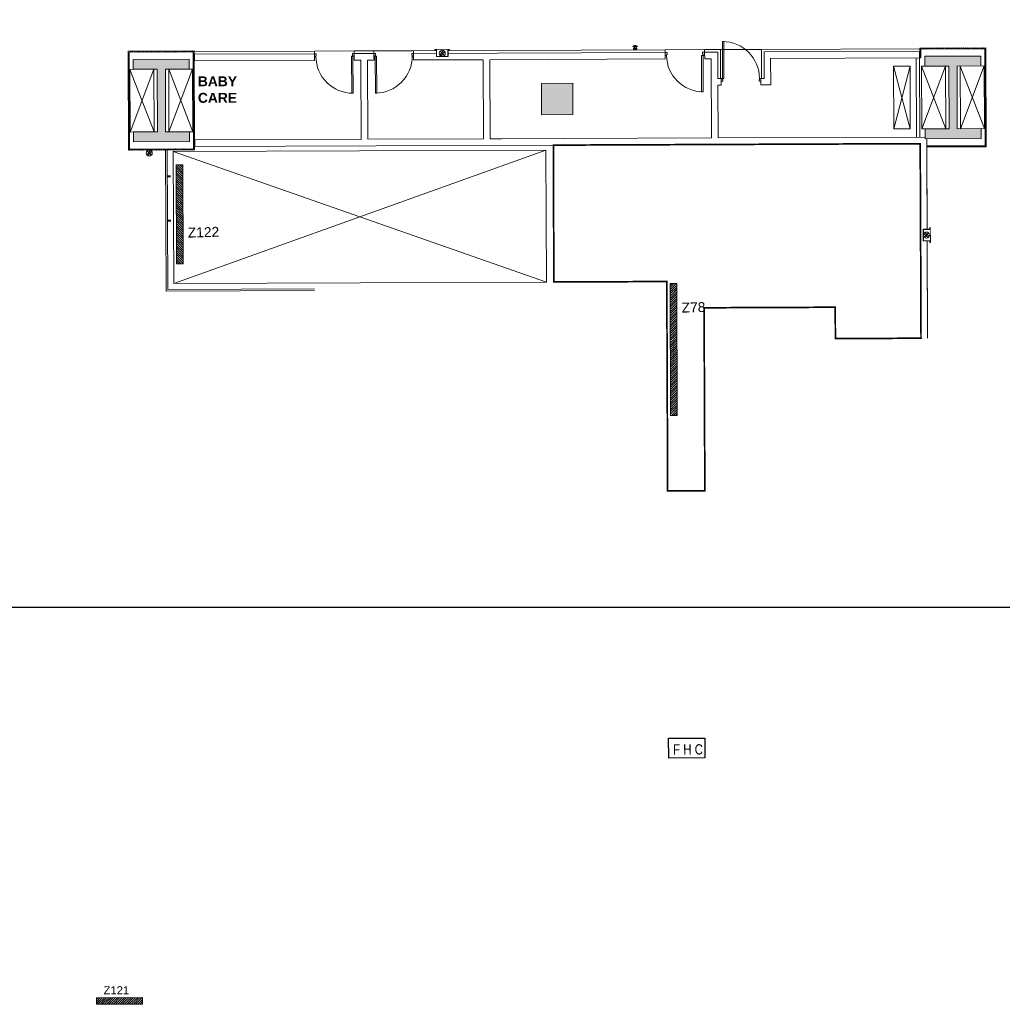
# Model space of a CAD drawing. Header units: millimetres. Extents: x 21148.2 to 21239.2, y 30135 to 30201.8.
# Tile 142 of 189: x 21184.6 to 21214.3, y 30135.2 to 30165. Entities that reach past the tile are written whole.
import ezdxf
from ezdxf.enums import TextEntityAlignment as Align

# ---------------------------------------------------------------- set-up
doc = ezdxf.new("R2010")
doc.units = ezdxf.units.MM
doc.set_wipeout_variables(frame=1)
for name, color, linetype, lineweight in [('AR-T1E-20-L1$0$Area - Arrival Passenger', 7, 'Continuous', 13), ('AR-T1E-20-L1$0$BIAL - T1E - LT - 001 - AR - DWG - 0134 & 138$0$EAST COLUMN-PTB LEVEL 1$0$$0$A-DETL-PATT', 7, 'Continuous', 13), ('AR-T1E-20-L1$0$BIAL - T1E - LT - 001 - AR - DWG - 0134 & 138$0$EAST COLUMN-PTB LEVEL 1$0$A-COL-PATT', 7, 'Continuous', 13), ('AR-T1E-20-L1$0$BIAL - T1E - LT - 001 - AR - DWG - 0134 & 138$0$EAST COLUMN-PTB LEVEL 1$0$A-COLS', 7, 'Continuous', 13), ('AR-T1E-20-L1$0$BIAL - T1E - LT - 001 - AR - DWG - 0134 & 138$0$EAST PTB LEVEL 1-FIRE EXTING$0$EAST PTB LEVEL 1-FIRE EXTING$0$F-EXTG', 7, 'Continuous', 13), ('AR-T1E-20-L1$0$BIAL - T1E - LT - 001 - AR - DWG - 0134 & 138$0$EAST PTB LEVEL 1-FIRE EXTING$0$EAST PTB LEVEL 1-FIRE EXTING$0$WEST PTB LVL 0 - FHB$0$F-EXTG', 7, 'Continuous', 13), ('AR-T1E-20-L1$0$BIAL - T1E - LT - 001 - AR - DWG - 0134 & 138$0$EAST PTB LVL 1-BUILDING WALLS$0$A-DETL-PATT', 7, 'Continuous', 13), ('AR-T1E-20-L1$0$BIAL - T1E - LT - 001 - AR - DWG - 0134 & 138$0$EAST PTB LVL 1-BUILDING WALLS$0$A-DOOR', 7, 'Continuous', 13), ('AR-T1E-20-L1$0$BIAL - T1E - LT - 001 - AR - DWG - 0134 & 138$0$EAST PTB LVL 1-BUILDING WALLS$0$A-WALL', 7, 'Continuous', 13), ('AR-T1E-20-L1$0$BIAL - T1E - LT - 001 - AR - DWG - 0134 & 138$0$EAST PTB LVL 1-FIRE HOSE BOX$0$A-ANNO-TEXT', 7, 'Continuous', 13), ('AR-T1E-20-L1$0$BIAL - T1E - LT - 001 - AR - DWG - 0134 & 138$0$EAST PTB LVL 1-FLOOR CUT-OUTS$0$A-FLOR-CUTO', 7, 'Continuous', 13), ('AR-T1E-20-L1$0$BIAL - T1E - LT - 001 - AR - DWG - 0134 & 138$0$EAST PTB LVL 1-HAND & SKIRT RAIL-1$0$A-FLOR-HRAL', 7, 'Continuous', 13), ('AR-T1E-20-L1$0$BIAL - T1E - LT - 001 - AR - DWG - 0134 & 138$0$PTB L1 EAST FAS$0$F-FIRE-DEVC', 7, 'Continuous', 13), ('AR-T1E-20-L1$0$IMPROVEMENTS - ENHANCE PTB LVL 1 - STEEL COLUMNS$0$EAST PTB LVL 1 - ADVERT$0$1$0$EAST  PTB LEVEL 1-ADVERTISE$0$Adver', 7, 'Continuous', 13), ('AR-T1E-20-L1$0$IMPROVEMENTS - ENHANCE PTB LVL 1 - STEEL COLUMNS$0$I-ANNO-XREF', 7, 'Continuous', 13)]:
    doc.layers.add(name, color=color, linetype=linetype, lineweight=lineweight)
doc.styles.add('AR-T1E-20-L1$0$BIAL - T1E - LT - 001 - AR - DWG - 0134 & 138$0$EAST PTB LVL 1-FIRE HOSE BOX$0$2.5 Arial_regular_annotative', font='arial.ttf', dxfattribs={"width": 0.8, "height": 2.5})
doc.styles.add('AR-T1E-20-L1$0$IMPROVEMENTS - ENHANCE PTB LVL 1 - STEEL COLUMNS$0$EAST PTB LVL 1 - ADVERT$0$1$0$EAST  PTB LEVEL 1-ADVERTISE$0$Standard', font='arial.ttf')
doc.styles.get("Standard").update_dxf_attribs({"font": 'arial.ttf'})
pattern_1 = [(45.229905, (20923.607067, 30209.51523), (-0.033810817, 0.0335405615), []), (135.229905, (20923.607067, 30209.51523), (-0.101162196, 0.033270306), [0.1190625, -0.0714375])]

# ---------------------------------------------------------------- blocks, each defined once
blk = doc.blocks.new('AR-T1E-20-L1$0$BIAL - T1E - LT - 001 - AR - DWG - 0134 & 138$0$EAST PTB LVL 1-FIRE HOSE BOX$0$A$C039E453A')
blk.add_lwpolyline([(1100, 600), (1100, 0), (0, 0), (0, 600)], close=True)
at = {"layer": 'AR-T1E-20-L1$0$BIAL - T1E - LT - 001 - AR - DWG - 0134 & 138$0$EAST PTB LVL 1-FIRE HOSE BOX$0$A-ANNO-TEXT', "style": 'AR-T1E-20-L1$0$BIAL - T1E - LT - 001 - AR - DWG - 0134 & 138$0$EAST PTB LVL 1-FIRE HOSE BOX$0$2.5 Arial_regular_annotative', "width": 0.8}
blk.add_text('F H C', height=310.6, dxfattribs=at).set_placement((586, 259), align=Align.MIDDLE)
blk = doc.blocks.new('AR-T1E-20-L1$0$BIAL - T1E - LT - 001 - AR - DWG - 0134 & 138$0$EAST PTB LVL 1-FIRE HOSE BOX')
blk.add_blockref('AR-T1E-20-L1$0$BIAL - T1E - LT - 001 - AR - DWG - 0134 & 138$0$EAST PTB LVL 1-FIRE HOSE BOX$0$A$C039E453A', (280350, -68000))
blk = doc.blocks.new('KIA_Terminal 1 - Level 1 Base|AR-T1E-20-L1$0$BIAL - T1E - LT - 001 - AR - DWG - 0134 & 138$0$PTB L1 EAST FAS$0$HOOTER CUM STROBE')
at = {"layer": 'AR-T1E-20-L1$0$BIAL - T1E - LT - 001 - AR - DWG - 0134 & 138$0$PTB L1 EAST FAS$0$F-FIRE-DEVC'}
for p, q in [((1.65, 2.28), (1.55, 2.38)), ((1.74, 2.34), (1.65, 2.46)), ((2.16, 1.78), (1.7, 2.24)), ((1.7, 2.24), (2.8, 2.24)), ((1.85, 2.4), (1.77, 2.53)), ((1.95, 2.45), (1.89, 2.58)), ((2.06, 2.48), (2.02, 2.62)), ((2.18, 2.49), (2.16, 2.64)), ((2.32, 2.49), (2.34, 2.64)), ((2.34, 1.78), (2.8, 2.24)), ((2.43, 2.48), (2.47, 2.62)), ((2.54, 2.45), (2.6, 2.58)), ((2.65, 2.4), (2.73, 2.53)), ((2.75, 2.34), (2.84, 2.46)), ((2.85, 2.28), (2.95, 2.38))]:
    blk.add_line(p, q, dxfattribs=at)
blk.add_lwpolyline([(1.7, 1.78), (1.7, 1.47), (2.8, 1.47), (2.8, 1.78), (1.7, 1.78)], dxfattribs=at)
blk = doc.blocks.new('*U333')
for points in [[(-40, 0), (0, 0), (0, 30), (10, 30), (10, 80), (-40, 80)], [(0, 0), (0, -1120), (40, -1120), (40, 0)], [(1160, 0), (1120, 0), (1120, 30), (1110, 30), (1110, 80), (1160, 80)]]:
    blk.add_lwpolyline(points, close=True)
at = {"color": 0, "linetype": 'ByBlock'}
blk.add_arc((0, 0), 1120, 270, 0, dxfattribs=at)
blk = doc.blocks.new('*U337')
for points in [[(0, 0), (0, 1120), (40, 1120), (40, 0)], [(-40, 0), (0, 0), (0, -30), (10, -30), (10, -80), (-40, -80)], [(1160, 0), (1120, 0), (1120, -30), (1110, -30), (1110, -80), (1160, -80)]]:
    blk.add_lwpolyline(points, close=True)
at = {"color": 0, "linetype": 'ByBlock'}
blk.add_arc((0, 0), 1120, 0, 90, dxfattribs=at)
blk = doc.blocks.new('*U338')
for points in [[(-960, 0), (-920, 0), (-920, 30), (-910, 30), (-910, 80), (-960, 80)], [(0, 0), (0, -920), (-40, -920), (-40, 0)], [(40, 0), (0, 0), (0, 30), (-10, 30), (-10, 80), (40, 80)]]:
    blk.add_lwpolyline(points, close=True)
at = {"color": 0, "linetype": 'ByBlock'}
blk.add_arc((0, 0), 920, 180, 270, dxfattribs=at)
blk = doc.blocks.new('*U335')
for points in [[(-1160, 0), (-1120, 0), (-1120, 30), (-1110, 30), (-1110, 80), (-1160, 80)], [(0, 0), (0, -1120), (-40, -1120), (-40, 0)], [(40, 0), (0, 0), (0, 30), (-10, 30), (-10, 80), (40, 80)]]:
    blk.add_lwpolyline(points, close=True)
at = {"color": 0, "linetype": 'ByBlock'}
blk.add_arc((0, 0), 1120, 180, 270, dxfattribs=at)
blk = doc.blocks.new('AR-T1E-20-L1$0$BIAL - T1E - LT - 001 - AR - DWG - 0134 & 138$0$EAST PTB LEVEL 1-FIRE EXTING$0$EAST PTB LEVEL 1-FIRE EXTING$0$N WT-9ltrs')
for p, q in [((-0.5, -0.35), (0.27, 0.54)), ((-0.43, 0.43), (0.43, -0.43)), ((-0.28, -0.54), (0.49, 0.35))]:
    blk.add_line(p, q)
blk.add_circle((0, 0), 0.605)
blk = doc.blocks.new('AR-T1E-20-L1$0$BIAL - T1E - LT - 001 - AR - DWG - 0134 & 138$0$EAST PTB LEVEL 1-FIRE EXTING$0$EAST PTB LEVEL 1-FIRE EXTING$0$N fire extinguisher cabinet')
for points in [[(-320, -1950), (-320, -2300), (-115, -2300), (-115, -1950)], [(-115, -1900), (-115, -2350), (-105, -2350), (-105, -1900)]]:
    blk.add_lwpolyline(points, close=True)
blk.add_wipeout([(-320, -1950), (-320, -2300), (-115, -2300), (-115, -1950)])
blk.add_lwpolyline([(-120, -2350), (-120, -2300), (-320, -2300), (-320, -1950), (-120, -1950), (-120, -1900), (-115, -1900), (-115, -1955), (-315, -1955), (-315, -2295), (-115, -2295), (-115, -2350), (-120, -2350)])
blk = doc.blocks.new('AR-T1E-20-L1$0$IMPROVEMENTS - ENHANCE PTB LVL 1 - STEEL COLUMNS$0$EAST PTB LVL 1 - ADVERT')
at = {"layer": 'AR-T1E-20-L1$0$IMPROVEMENTS - ENHANCE PTB LVL 1 - STEEL COLUMNS$0$EAST PTB LVL 1 - ADVERT$0$1$0$EAST  PTB LEVEL 1-ADVERTISE$0$Adver'}
h = blk.add_hatch(dxfattribs=at)
h.set_pattern_fill('ANSI31', color=256, scale=15, angle=90, style=0)
h.set_pattern_definition([(135, (210503.19, -325870.26), (-33.6759605, -33.6759605), [])])
h.paths.add_polyline_path([(265690, -52951), (265690, -49951), (265490, -49951), (265490, -52951)])
h = blk.add_hatch(dxfattribs=at)
h.set_pattern_fill('ANSI31', color=256, scale=15, style=0)
h.set_pattern_definition([(45, (0, 94.265), (-33.6759605, 33.6759605), [])])
h.paths.add_polyline_path([(280650, -57609), (280650, -53609), (280450, -53609), (280450, -57609)])
h = blk.add_hatch(dxfattribs=at)
h.set_pattern_fill('ANSI31', color=256, scale=15, style=0)
h.set_pattern_definition([(45, (-1419.745, 26.117), (-33.6759605, 33.6759605), [])])
h.paths.add_polyline_path([(262969, -75400), (262969, -75200), (264369, -75200), (264369, -75400)])
for points in [[(265690, -52951), (265690, -49951), (265490, -49951), (265490, -52951)], [(280450, -53609), (280650, -53609), (280650, -57609), (280450, -57609)], [(262969, -75400), (264369, -75400), (264369, -75200), (262969, -75200)]]:
    blk.add_lwpolyline(points, close=True, dxfattribs=at)
at = {"layer": 'AR-T1E-20-L1$0$IMPROVEMENTS - ENHANCE PTB LVL 1 - STEEL COLUMNS$0$EAST PTB LVL 1 - ADVERT$0$1$0$EAST  PTB LEVEL 1-ADVERTISE$0$Adver', "style": 'AR-T1E-20-L1$0$IMPROVEMENTS - ENHANCE PTB LVL 1 - STEEL COLUMNS$0$EAST PTB LVL 1 - ADVERT$0$1$0$EAST  PTB LEVEL 1-ADVERTISE$0$Standard'}
blk.add_text('Z121', height=245, dxfattribs=at).set_placement((263186, -75099))
at = {"layer": 'AR-T1E-20-L1$0$IMPROVEMENTS - ENHANCE PTB LVL 1 - STEEL COLUMNS$0$EAST PTB LVL 1 - ADVERT$0$1$0$EAST  PTB LEVEL 1-ADVERTISE$0$Adver', "char_height": 300, "width": 17253.25, "attachment_point": 2, "rotation": 1.5744, "line_spacing_factor": 0.938532, "style": 'AR-T1E-20-L1$0$IMPROVEMENTS - ENHANCE PTB LVL 1 - STEEL COLUMNS$0$EAST PTB LVL 1 - ADVERT$0$1$0$EAST  PTB LEVEL 1-ADVERTISE$0$Standard'}
for s, insert in [('Z122', (266305, -51848)), ('Z78', (281153, -54186))]:
    blk.add_mtext(s, dxfattribs=dict(at, insert=insert))

msp = doc.modelspace()

# ---------------------------------------------------------------- hatches: boundary and pattern name
at = {"layer": 'AR-T1E-20-L1$0$BIAL - T1E - LT - 001 - AR - DWG - 0134 & 138$0$EAST COLUMN-PTB LEVEL 1$0$A-COL-PATT'}
h = msp.add_hatch(dxfattribs=at)
h.set_pattern_fill('ANSI38', color=256, scale=0.015, angle=0.2299, style=0)
h.set_pattern_definition(pattern_1)
h.paths.add_polyline_path([(21187.872, 30164.075), (21187.884, 30161.075), (21189.824, 30161.083), (21189.812, 30164.083)])
h.paths.add_polyline_path([(21189.842, 30164.053), (21187.842, 30164.045), (21187.853, 30161.105), (21189.853, 30161.113)])
h = msp.add_hatch(dxfattribs=at)
h.set_pattern_fill('ANSI38', color=256, scale=0.015, angle=0.2299, style=0)
h.set_pattern_definition(pattern_1)
h.paths.add_polyline_path([(21213.811, 30164.149), (21213.823, 30161.209), (21212.053, 30161.202), (21212.053, 30161.172), (21213.853, 30161.184), (21213.841, 30164.179), (21211.841, 30164.171), (21211.843, 30163.871), (21211.873, 30163.872), (21211.871, 30164.142)])
for points in [[(21188.003, 30161.326), (21189.703, 30161.333), (21189.701, 30161.633), (21188.976, 30161.63), (21188.969, 30163.53), (21189.694, 30163.533), (21189.693, 30163.833), (21187.993, 30163.826), (21187.994, 30163.526), (21188.719, 30163.529), (21188.726, 30161.629), (21188.001, 30161.626), (21188.002, 30161.344)], [(21213.26, 30161.427), (21213.702, 30161.429), (21213.701, 30161.729), (21212.976, 30161.726), (21212.969, 30163.626), (21213.694, 30163.629), (21213.692, 30163.929), (21211.992, 30163.922), (21211.994, 30163.622), (21212.719, 30163.625), (21212.726, 30161.725), (21212.001, 30161.722), (21212.002, 30161.422), (21212.292, 30161.423)], [(21200.648, 30162.152), (21201.324, 30162.154), (21201.321, 30163.104), (21200.371, 30163.1), (21200.374, 30162.15)]]:
    msp.add_hatch(color=256, dxfattribs=at).paths.add_polyline_path(points, flags=0)

# ---------------------------------------------------------------- linework, layer by layer
at = {"layer": 'AR-T1E-20-L1$0$Area - Arrival Passenger', "const_width": 0.05}
msp.add_lwpolyline([(21200.73, 30161.227), (21200.746, 30157.077), (21204.17, 30157.091), (21204.195, 30150.741), (21205.323, 30150.745), (21205.301, 30156.295), (21209.277, 30156.311), (21209.281, 30155.361), (21211.877, 30155.371), (21211.853, 30161.271)], close=True, dxfattribs=at)
at = {"layer": 'AR-T1E-20-L1$0$BIAL - T1E - LT - 001 - AR - DWG - 0134 & 138$0$EAST COLUMN-PTB LEVEL 1$0$$0$A-DETL-PATT'}
for p, q in [((21187.842, 30164.075), (21189.842, 30164.083)), ((21187.854, 30161.075), (21187.842, 30164.075)), ((21187.872, 30164.045), (21189.812, 30164.053)), ((21187.883, 30161.105), (21187.872, 30164.045)), ((21189.812, 30164.053), (21189.823, 30161.113)), ((21189.842, 30164.083), (21189.854, 30161.083)), ((21211.841, 30164.171), (21213.841, 30164.179)), ((21211.843, 30163.871), (21211.841, 30164.171)), ((21211.871, 30164.142), (21213.811, 30164.149)), ((21211.871, 30164.142), (21211.873, 30163.872)), ((21213.811, 30164.149), (21213.823, 30161.209)), ((21213.841, 30164.179), (21213.853, 30161.179)), ((21211.843, 30163.871), (21211.873, 30163.872)), ((21189.854, 30161.083), (21187.854, 30161.075)), ((21189.823, 30161.113), (21187.883, 30161.105)), ((21213.823, 30161.209), (21212.053, 30161.202)), ((21212.053, 30161.172), (21212.053, 30161.202)), ((21213.853, 30161.179), (21212.053, 30161.172))]:
    msp.add_line(p, q, dxfattribs=at)
at = {"layer": 'AR-T1E-20-L1$0$BIAL - T1E - LT - 001 - AR - DWG - 0134 & 138$0$EAST COLUMN-PTB LEVEL 1$0$A-COLS'}
for p, q in [((21189.693, 30163.833), (21187.993, 30163.826)), ((21187.993, 30163.826), (21187.994, 30163.526)), ((21189.694, 30163.533), (21189.693, 30163.833)), ((21213.692, 30163.929), (21211.992, 30163.922)), ((21211.992, 30163.922), (21211.994, 30163.622)), ((21213.694, 30163.629), (21213.692, 30163.929)), ((21187.994, 30163.526), (21188.719, 30163.529)), ((21188.719, 30163.529), (21188.726, 30161.629)), ((21188.969, 30163.53), (21189.694, 30163.533)), ((21188.976, 30161.63), (21188.969, 30163.53)), ((21211.994, 30163.622), (21212.719, 30163.625)), ((21212.719, 30163.625), (21212.726, 30161.725)), ((21212.969, 30163.626), (21213.694, 30163.629)), ((21212.976, 30161.726), (21212.969, 30163.626)), ((21201.321, 30163.104), (21200.371, 30163.1)), ((21200.371, 30163.1), (21200.374, 30162.15)), ((21201.324, 30162.154), (21201.321, 30163.104)), ((21200.374, 30162.15), (21201.324, 30162.154)), ((21188.726, 30161.629), (21188.001, 30161.626)), ((21188.001, 30161.626), (21188.003, 30161.326)), ((21189.701, 30161.633), (21188.976, 30161.63)), ((21189.703, 30161.333), (21189.701, 30161.633)), ((21212.726, 30161.725), (21212.001, 30161.722)), ((21212.001, 30161.722), (21212.002, 30161.422)), ((21213.701, 30161.729), (21212.976, 30161.726)), ((21213.702, 30161.429), (21213.701, 30161.729)), ((21188.003, 30161.326), (21189.703, 30161.333)), ((21212.002, 30161.422), (21213.702, 30161.429))]:
    msp.add_line(p, q, dxfattribs=at)
at = {"layer": 'AR-T1E-20-L1$0$BIAL - T1E - LT - 001 - AR - DWG - 0134 & 138$0$EAST PTB LVL 1-BUILDING WALLS$0$A-DETL-PATT', "ltscale": 0.2}
for p, q in [((21193.492, 30164.078), (21194.692, 30164.083)), ((21195.292, 30164.085), (21196.492, 30164.09)), ((21204.116, 30164.12), (21205.316, 30164.125)), ((21205.796, 30164.127), (21207.036, 30164.132))]:
    msp.add_line(p, q, dxfattribs=at)
at = {"layer": 'AR-T1E-20-L1$0$BIAL - T1E - LT - 001 - AR - DWG - 0134 & 138$0$EAST PTB LVL 1-BUILDING WALLS$0$A-DETL-PATT'}
for points in [[(21189.842, 30164.063), (21193.492, 30164.078), (21193.492, 30163.998)], [(21194.692, 30164.003), (21194.692, 30164.083), (21195.292, 30164.085), (21195.292, 30164.005)], [(21196.492, 30164.01), (21196.492, 30164.09), (21204.116, 30164.12), (21204.117, 30164.04)], [(21205.317, 30164.045), (21205.316, 30164.125), (21205.796, 30164.127), (21205.8, 30163.247)], [(21211.841, 30164.151), (21207.036, 30164.132), (21207.04, 30163.252)]]:
    msp.add_lwpolyline(points, dxfattribs=at)
at = {"layer": 'AR-T1E-20-L1$0$BIAL - T1E - LT - 001 - AR - DWG - 0134 & 138$0$EAST PTB LVL 1-BUILDING WALLS$0$A-WALL'}
for p, q in [((21195.292, 30164.005), (21194.692, 30164.003)), ((21195.292, 30164.005), (21194.692, 30164.003)), ((21195.293, 30163.805), (21195.292, 30164.005)), ((21204.117, 30164.04), (21196.492, 30164.01)), ((21196.492, 30164.01), (21198.605, 30164.018)), ((21196.492, 30164.01), (21196.493, 30163.81)), ((21204.118, 30163.84), (21204.117, 30164.04)), ((21205.717, 30164.047), (21205.317, 30164.045)), ((21205.317, 30164.045), (21205.318, 30163.845)), ((21205.72, 30163.247), (21205.717, 30164.047)), ((21211.832, 30164.071), (21207.117, 30164.052)), ((21207.117, 30164.052), (21207.12, 30163.252)), ((21211.832, 30164.071), (21211.833, 30163.871)), ((21193.492, 30163.998), (21189.852, 30163.983)), ((21189.852, 30163.983), (21189.853, 30163.783)), ((21189.853, 30163.783), (21193.493, 30163.798)), ((21193.493, 30163.798), (21193.492, 30163.998)), ((21194.692, 30164.003), (21194.693, 30163.803)), ((21194.692, 30163.903), (21194.693, 30163.803)), ((21194.693, 30163.803), (21194.893, 30163.803)), ((21194.693, 30163.803), (21194.893, 30163.803)), ((21194.893, 30163.803), (21194.902, 30161.403)), ((21195.093, 30163.804), (21195.293, 30163.805)), ((21195.093, 30163.804), (21195.293, 30163.805)), ((21195.102, 30161.404), (21195.093, 30163.804)), ((21195.293, 30163.805), (21195.292, 30163.905)), ((21196.492, 30163.91), (21196.493, 30163.81)), ((21196.493, 30163.81), (21198.606, 30163.818)), ((21196.493, 30163.81), (21198.606, 30163.818)), ((21198.606, 30163.818), (21198.615, 30161.418)), ((21198.606, 30163.818), (21198.615, 30161.418)), ((21198.806, 30163.819), (21204.118, 30163.84)), ((21198.815, 30161.419), (21198.806, 30163.819)), ((21198.815, 30161.419), (21198.806, 30163.819)), ((21205.318, 30163.845), (21205.518, 30163.846)), ((21205.518, 30163.846), (21205.527, 30161.446)), ((21207.318, 30163.853), (21211.833, 30163.871)), ((21207.321, 30163.053), (21207.318, 30163.853)), ((21205.82, 30163.247), (21205.72, 30163.247)), ((21205.821, 30163.047), (21205.82, 30163.247)), ((21207.02, 30163.252), (21207.021, 30163.052)), ((21207.02, 30163.252), (21207.12, 30163.252)), ((21205.727, 30161.447), (21205.721, 30163.047)), ((21205.721, 30163.047), (21205.821, 30163.047)), ((21207.021, 30163.052), (21207.321, 30163.053)), ((21194.902, 30161.403), (21189.862, 30161.383)), ((21189.862, 30161.383), (21189.863, 30161.183)), ((21198.615, 30161.418), (21195.102, 30161.404)), ((21205.527, 30161.446), (21198.815, 30161.419)), ((21199.157, 30161.421), (21198.815, 30161.419)), ((21212.002, 30161.472), (21205.727, 30161.447)), ((21212.077, 30155.372), (21212.052, 30161.422)), ((21189.863, 30161.183), (21211.853, 30161.271)), ((21211.853, 30161.271), (21211.877, 30155.371)), ((21212.077, 30155.372), (21212.053, 30161.172))]:
    msp.add_line(p, q, dxfattribs=at)
for points in [[(21211.733, 30163.871), (21211.742, 30161.471)], [(21211.833, 30163.871), (21211.842, 30161.471)]]:
    msp.add_lwpolyline(points, dxfattribs=at)
at = {"layer": 'AR-T1E-20-L1$0$BIAL - T1E - LT - 001 - AR - DWG - 0134 & 138$0$EAST PTB LVL 1-FLOOR CUT-OUTS$0$A-FLOR-CUTO', "ltscale": 0.2}
for p, q in [((21187.894, 30163.525), (21188.626, 30161.628)), ((21187.901, 30161.625), (21188.619, 30163.528)), ((21189.069, 30163.53), (21189.801, 30161.633)), ((21189.076, 30161.63), (21189.794, 30163.533)), ((21211.044, 30163.618), (21211.551, 30161.72)), ((21211.051, 30161.718), (21211.544, 30163.62)), ((21211.894, 30163.622), (21212.626, 30161.725)), ((21211.901, 30161.722), (21212.619, 30163.625)), ((21213.069, 30163.626), (21213.801, 30161.729)), ((21213.076, 30161.726), (21213.794, 30163.629))]:
    msp.add_line(p, q, dxfattribs=at)
at = {"layer": 'AR-T1E-20-L1$0$BIAL - T1E - LT - 001 - AR - DWG - 0134 & 138$0$EAST PTB LVL 1-FLOOR CUT-OUTS$0$A-FLOR-CUTO'}
for p, q in [((21211.051, 30161.718), (21211.044, 30163.618)), ((21211.051, 30161.718), (21211.044, 30163.618)), ((21200.52, 30157.076), (21189.204, 30161.031)), ((21189.22, 30157.031), (21200.504, 30161.076))]:
    msp.add_line(p, q, dxfattribs=at)
for points in [[(21188.619, 30163.528), (21187.894, 30163.525), (21187.901, 30161.625), (21188.626, 30161.628)], [(21189.794, 30163.533), (21189.069, 30163.53), (21189.076, 30161.63), (21189.801, 30161.633)], [(21211.544, 30163.62), (21211.044, 30163.618), (21211.051, 30161.718), (21211.551, 30161.72)], [(21212.619, 30163.625), (21211.894, 30163.622), (21211.901, 30161.722), (21212.626, 30161.725)], [(21213.794, 30163.629), (21213.069, 30163.626), (21213.076, 30161.726), (21213.801, 30161.729)], [(21189.204, 30161.031), (21200.504, 30161.076), (21200.52, 30157.076), (21189.22, 30157.031)]]:
    msp.add_lwpolyline(points, close=True, dxfattribs=at)
at = {"layer": 'AR-T1E-20-L1$0$BIAL - T1E - LT - 001 - AR - DWG - 0134 & 138$0$EAST PTB LVL 1-HAND & SKIRT RAIL-1$0$A-FLOR-HRAL'}
for p, q in [((21189.027, 30160.298), (21189.127, 30160.298)), ((21189.028, 30160.268), (21189.128, 30160.268)), ((21189.033, 30158.948), (21189.133, 30158.948)), ((21189.033, 30158.918), (21189.133, 30158.918))]:
    msp.add_line(p, q, dxfattribs=at)
for points in [[(21193.491, 30156.818), (21188.991, 30156.8), (21188.974, 30161.08)], [(21193.49, 30156.868), (21189.041, 30156.851), (21189.024, 30161.08)]]:
    msp.add_lwpolyline(points, dxfattribs=at)

# ---------------------------------------------------------------- block references
at = {"xscale": 0.001, "yscale": 0.001, "zscale": 0.001, "rotation": 0.2299050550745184}
msp.add_blockref('AR-T1E-20-L1$0$BIAL - T1E - LT - 001 - AR - DWG - 0134 & 138$0$EAST PTB LVL 1-FIRE HOSE BOX', (20923.607, 30209.515), dxfattribs=at)
at = {"layer": 'AR-T1E-20-L1$0$BIAL - T1E - LT - 001 - AR - DWG - 0134 & 138$0$EAST PTB LEVEL 1-FIRE EXTING$0$EAST PTB LEVEL 1-FIRE EXTING$0$F-EXTG', "xscale": 0.151200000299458, "yscale": 0.151200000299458, "zscale": 0.151200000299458, "rotation": 0.2299050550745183}
msp.add_blockref('AR-T1E-20-L1$0$BIAL - T1E - LT - 001 - AR - DWG - 0134 & 138$0$EAST PTB LEVEL 1-FIRE EXTING$0$EAST PTB LEVEL 1-FIRE EXTING$0$N WT-9ltrs', (21188.479, 30160.986), dxfattribs=at)
at = {"layer": 'AR-T1E-20-L1$0$BIAL - T1E - LT - 001 - AR - DWG - 0134 & 138$0$EAST PTB LVL 1-BUILDING WALLS$0$A-DOOR'}
for name, p, xscale, yscale, zscale, rotation in [('*U337', (21205.86, 30163.247), 0.001, 0.001, 0.001, 0.2299050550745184), ('*U333', (21195.332, 30163.925), 0.001, 0.001, 0.001, 0.2299050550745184), ('*U338', (21205.269, 30163.949), 0.001199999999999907, 0.001199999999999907, 0.001199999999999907, 0.2299050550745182), ('*U335', (21194.652, 30163.922), 0.001, 0.001, 0.001, 0.2299050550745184)]:
    msp.add_blockref(name, p, dxfattribs=dict(at, xscale=xscale, yscale=yscale, zscale=zscale, rotation=rotation))
at = {"layer": 'AR-T1E-20-L1$0$BIAL - T1E - LT - 001 - AR - DWG - 0134 & 138$0$PTB L1 EAST FAS$0$F-FIRE-DEVC', "xscale": 0.1, "yscale": 0.1, "zscale": 0.1, "rotation": 0.2299050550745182}
msp.add_blockref('KIA_Terminal 1 - Level 1 Base|AR-T1E-20-L1$0$BIAL - T1E - LT - 001 - AR - DWG - 0134 & 138$0$PTB L1 EAST FAS$0$HOOTER CUM STROBE', (21202.987, 30163.989), dxfattribs=at)

# ---------------------------------------------------------------- texts
at = {"insert": (21189.953, 30163.312, 10.833), "char_height": 0.3, "width": 51.9285, "attachment_point": 1}
msp.add_mtext('{\\fArial|b1|i0|c0|p34;BABY\\PCARE}', dxfattribs=at)

# ---------------------------------------------------------------- next in the draw order: block references
at = {"layer": 'AR-T1E-20-L1$0$BIAL - T1E - LT - 001 - AR - DWG - 0134 & 138$0$EAST PTB LEVEL 1-FIRE EXTING$0$EAST PTB LEVEL 1-FIRE EXTING$0$WEST PTB LVL 0 - FHB$0$F-EXTG', "xscale": 0.001, "yscale": 0.001, "zscale": 0.001}
for p, rotation in [((21195.236, 30164.225), 90.2299050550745), ((21212.256, 30160.625), 0.2299050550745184)]:
    msp.add_blockref('AR-T1E-20-L1$0$BIAL - T1E - LT - 001 - AR - DWG - 0134 & 138$0$EAST PTB LEVEL 1-FIRE EXTING$0$EAST PTB LEVEL 1-FIRE EXTING$0$N fire extinguisher cabinet', p, dxfattribs=dict(at, rotation=rotation))

# ---------------------------------------------------------------- next in the draw order: linework, layer by layer
msp.add_lwpolyline([(21149.169, 30201.831), (21233.369, 30201.831), (21233.369, 30147.204), (21149.169, 30147.204)], close=True)
at = {"layer": 'AR-T1E-20-L1$0$Area - Arrival Passenger', "const_width": 0.05}
msp.add_lwpolyline([(21200.73, 30161.227), (21200.746, 30157.077), (21204.17, 30157.091), (21204.195, 30150.741), (21205.323, 30150.745), (21205.301, 30156.295), (21209.277, 30156.311), (21209.281, 30155.361), (21211.877, 30155.371), (21211.853, 30161.271)], close=True, dxfattribs=at)

# ---------------------------------------------------------------- next in the draw order: block references
at = {"layer": 'AR-T1E-20-L1$0$BIAL - T1E - LT - 001 - AR - DWG - 0134 & 138$0$EAST PTB LEVEL 1-FIRE EXTING$0$EAST PTB LEVEL 1-FIRE EXTING$0$F-EXTG', "xscale": 0.151200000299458, "yscale": 0.151200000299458, "zscale": 0.151200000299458}
for p, rotation in [((21197.362, 30164.013), 0.2299050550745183), ((21212.044, 30158.499), 270.2299050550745)]:
    msp.add_blockref('AR-T1E-20-L1$0$BIAL - T1E - LT - 001 - AR - DWG - 0134 & 138$0$EAST PTB LEVEL 1-FIRE EXTING$0$EAST PTB LEVEL 1-FIRE EXTING$0$N WT-9ltrs', p, dxfattribs=dict(at, rotation=rotation))
at = {"layer": 'AR-T1E-20-L1$0$IMPROVEMENTS - ENHANCE PTB LVL 1 - STEEL COLUMNS$0$I-ANNO-XREF', "xscale": 0.001, "yscale": 0.001, "zscale": 0.001, "rotation": 0.2299050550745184}
msp.add_blockref('AR-T1E-20-L1$0$IMPROVEMENTS - ENHANCE PTB LVL 1 - STEEL COLUMNS$0$EAST PTB LVL 1 - ADVERT', (20923.607, 30209.515), dxfattribs=at)

doc.saveas('drawing.dxf')
